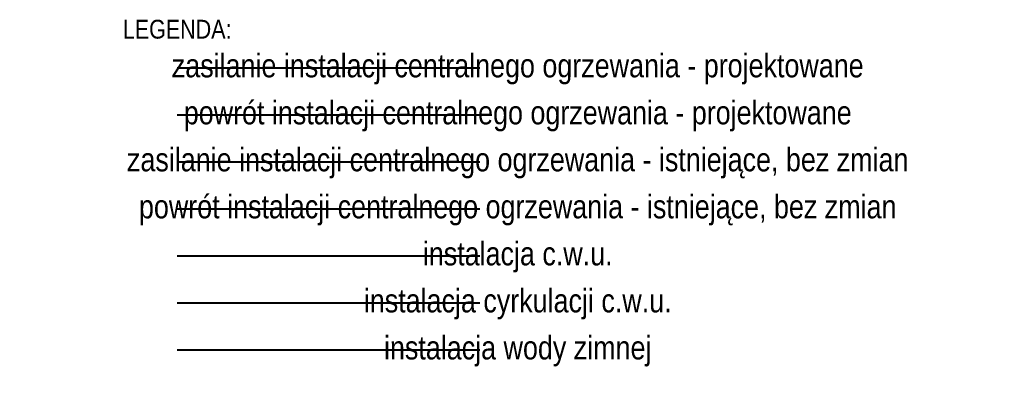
# Model space of a CAD drawing. Header units: centimetres. Extents: x 1912 to 37354, y 4932 to 6633.
# Tile 147 of 236: x 28633 to 29262, y 5228 to 5455. Entities that reach past the tile are written whole.
import ezdxf
from ezdxf.lldxf.tags import DXFTag

# ---------------------------------------------------------------- set-up
doc = ezdxf.new("R2010")
doc.units = ezdxf.units.CM
for name, color, linetype, lineweight in [('IS_Ciepła_woda', 1, 'DASHDOT', 40), ('IS_Cyrkulacja', 215, 'H2OCYR', 40), ('IS_Opis', 250, 'Continuous', 9), ('IS_Powrót', 5, 'DASH', 40), ('IS_Zasilanie', 1, 'SOLID', 40), ('IS_Zimna_woda', 5, 'SOLID', 40)]:
    doc.layers.add(name, color=color, linetype=linetype, lineweight=lineweight)
doc.styles.add('styl1', font='ARIALN.TTF')
tags = doc.linetypes.add('DASH', pattern=[15, 10, -5]).pattern_tags.tags
tags[6:7] = [DXFTag(74, 4), DXFTag(75, 0), DXFTag(340, '0'), DXFTag(46, 0.0), DXFTag(50, 0.0), DXFTag(44, 0.0), DXFTag(45, 0.0)]
tags[4:5] = [DXFTag(74, 4), DXFTag(75, 0), DXFTag(340, '0'), DXFTag(46, 0.0), DXFTag(50, 0.0), DXFTag(44, 0.0), DXFTag(45, 0.0)]
tags = doc.linetypes.add('DASHDOT', pattern=[25.4, 12.7, -6.35, 0, -6.35]).pattern_tags.tags
tags[10:11] = [DXFTag(74, 4), DXFTag(75, 0), DXFTag(340, '0'), DXFTag(46, 1.0), DXFTag(50, 0.0), DXFTag(44, 0.0), DXFTag(45, 0.0)]
tags[8:9] = [DXFTag(74, 4), DXFTag(75, 0), DXFTag(340, '0'), DXFTag(46, 1.0), DXFTag(50, 0.0), DXFTag(44, 0.0), DXFTag(45, 0.0)]
tags[6:7] = [DXFTag(74, 4), DXFTag(75, 0), DXFTag(340, '0'), DXFTag(46, 1.0), DXFTag(50, 0.0), DXFTag(44, 0.0), DXFTag(45, 0.0)]
tags[4:5] = [DXFTag(74, 4), DXFTag(75, 0), DXFTag(340, '0'), DXFTag(46, 1.0), DXFTag(50, 0.0), DXFTag(44, 0.0), DXFTag(45, 0.0)]
doc.linetypes.add('H2OCYR', pattern='A,25.4,-12.7,["~",Standard,S=25.4,R=0,X=-11.43,Y=-14.732],-12.7', length=50.8)
tags = doc.linetypes.add('SOLID', pattern=[10, 10, 0]).pattern_tags.tags
tags[6:7] = [DXFTag(74, 4), DXFTag(75, 0), DXFTag(340, '0'), DXFTag(46, 0.0), DXFTag(50, 0.0), DXFTag(44, 0.0), DXFTag(45, 0.0)]
tags[4:5] = [DXFTag(74, 4), DXFTag(75, 0), DXFTag(340, '0'), DXFTag(46, 0.0), DXFTag(50, 0.0), DXFTag(44, 0.0), DXFTag(45, 0.0)]

msp = doc.modelspace()

# ---------------------------------------------------------------- linework, layer by layer
at = {"layer": 'IS_Ciepła_woda'}
msp.add_line((28733.74, 5303.98), (28927.19, 5303.98), dxfattribs=at)
at = {"layer": 'IS_Cyrkulacja'}
msp.add_line((28733.74, 5273.98), (28927.19, 5273.98), dxfattribs=at)
at = {"layer": 'IS_Powrót'}
msp.add_line((28733.74, 5393.98), (28927.19, 5393.98), dxfattribs=at)
at = {"layer": 'IS_Powrót', "color": 18, "true_color": 0x000000}
msp.add_line((28733.74, 5333.98), (28927.19, 5333.98), dxfattribs=at)
at = {"layer": 'IS_Zasilanie'}
msp.add_line((28733.74, 5423.98), (28927.19, 5423.98), dxfattribs=at)
at = {"layer": 'IS_Zasilanie', "color": 18, "true_color": 0x000000}
msp.add_line((28733.74, 5363.98), (28927.19, 5363.98), dxfattribs=at)
at = {"layer": 'IS_Zimna_woda'}
msp.add_line((28733.74, 5243.98), (28927.19, 5243.98), dxfattribs=at)

# ---------------------------------------------------------------- texts
at = {"layer": 'IS_Opis', "linetype": 'SOLID', "insert": (28733.74, 5442.47), "char_height": 12, "attachment_point": 8, "style": 'styl1'}
msp.add_mtext('\\pxql;{\\fArial Narrow|b0|i0|c238|p34;LEGENDA:}', dxfattribs=at)
at = {"layer": 'IS_Opis', "char_height": 15, "attachment_point": 8, "line_spacing_factor": 0.938532, "style": 'styl1'}
for s, insert in [('\\pxql;zasilanie instalacji centralnego ogrzewania - projektowane', (28951.43, 5413.4)), ('\\pxql;powrót instalacji centralnego ogrzewania - projektowane', (28951.43, 5383.4)), ('\\pxql;zasilanie instalacji centralnego ogrzewania - istniejące, bez zmian', (28951.43, 5353.4)), ('\\pxql;powrót instalacji centralnego ogrzewania - istniejące, bez zmian', (28951.43, 5323.4)), ('\\pxql;instalacja c.w.u.', (28951.43, 5293.4)), ('\\pxql;instalacja cyrkulacji c.w.u.', (28951.43, 5263.4)), ('\\pxql;instalacja wody zimnej', (28951.43, 5233.4))]:
    msp.add_mtext(s, dxfattribs=dict(at, insert=insert))

doc.saveas('drawing.dxf')
